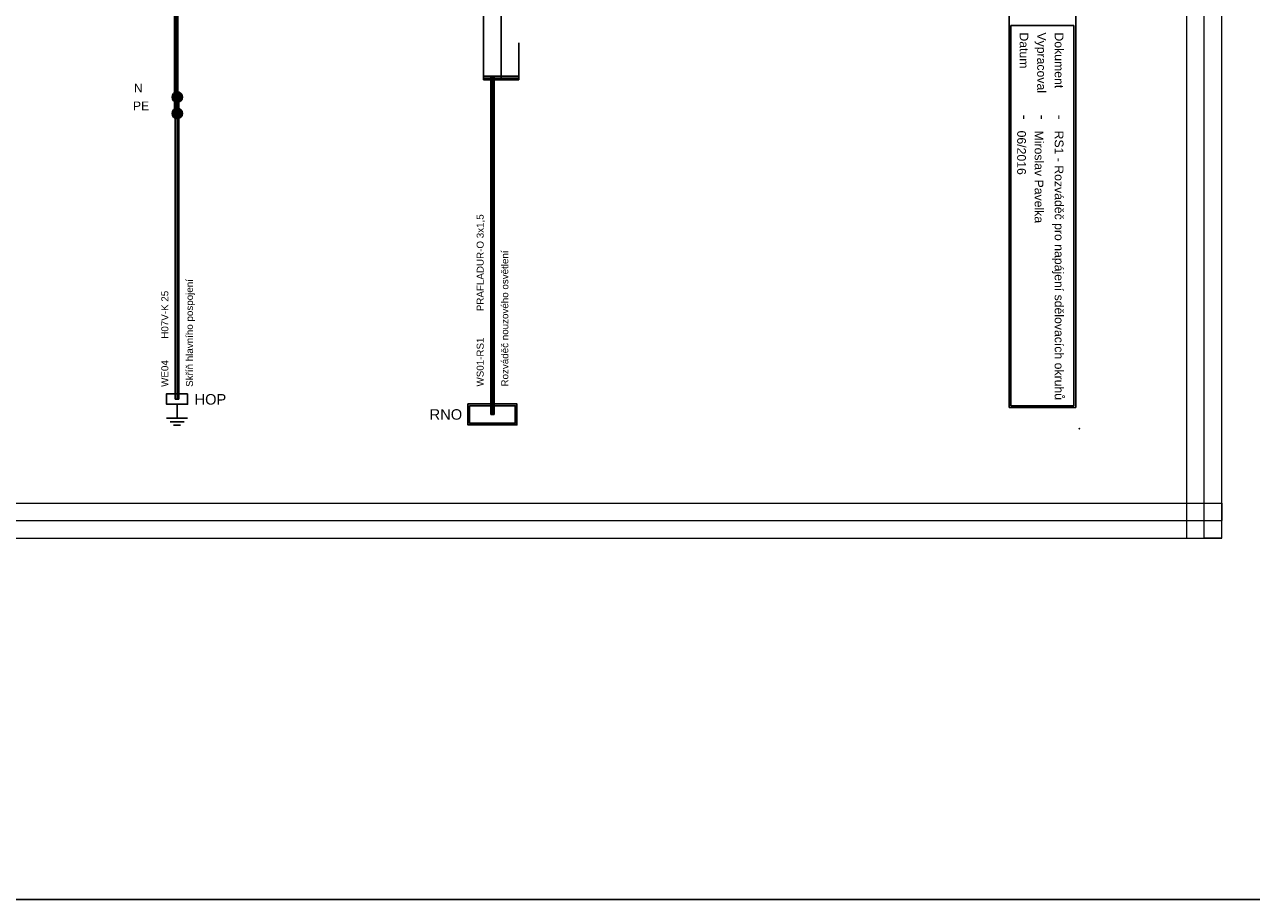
# Model space of a CAD drawing. Extents: x -826 to 1390, y 3256 to 3884.
# Tile 4 of 15: x -542 to -192, y 3256 to 3505. Entities that reach past the tile are written whole.
import ezdxf
from ezdxf.enums import TextEntityAlignment as Align

# ---------------------------------------------------------------- set-up
doc = ezdxf.new("R2010")
doc.units = 0
doc.header["$MEASUREMENT"] = 0
for name, color, linetype in [('1-KRESBA', 7, 'Continuous'), ('__Bílá', 7, 'Continuous'), ('__Rudá 010', 10, 'Continuous'), ('__Svmodrá', 4, 'Continuous'), ('__Vínová 220', 220, 'Continuous'), ('__Zelená', 3, 'Continuous'), ('__Černá 250', 7, 'Continuous')]:
    doc.layers.add(name, color=color, linetype=linetype)
doc.styles.add('Arial', font='arial.ttf')
doc.styles.add('GENERATED_STYLE_1', font='arial.ttf')

# ---------------------------------------------------------------- blocks, each defined once
blk = doc.blocks.new('BLK_Razítko_malé_pro_rozváděče')
at = {"layer": '__Bílá'}
for p, q in [((15, -1), (294, -1)), ((185, -1.5), (185, -19.5)), ((185, -1.5), (293.5, -1.5)), ((293.5, -19.5), (293.5, -1.5)), ((294, -20), (294, -1)), ((15, -20), (294, -20)), ((185, -19.5), (293.5, -19.5))]:
    blk.add_line(p, q, dxfattribs=at)
blk.add_point((300, 0), dxfattribs=at)
at = {"layer": '__Bílá', "style": 'Arial'}
for s, height, p in [('Dokument', 2.5, (187, -7)), ('-', 3, (210.5, -7)), ('Vypracoval', 2.5, (187, -12)), ('-', 3, (210.5, -12)), ('Datum', 2.5, (187, -17)), ('-', 3, (210.5, -17))]:
    blk.add_text(s, height=height, dxfattribs=at).set_placement(p)
at = {"layer": '__Vínová 220', "char_height": 2.5, "attachment_point": 7, "style": 'Arial'}
for s, insert in [('RS1 - Rozváděč pro napájení sdělovacích okruhů', (215, -7.75)), ('Miroslav Pavelka', (215, -12.75)), ('06/2016', (215, -17.75))]:
    blk.add_mtext(s, dxfattribs=dict(at, insert=insert))
at = {"layer": '__Vínová 220', "style": 'Arial'}
blk.add_attdef('ČÍSLO', text='', height=4, dxfattribs=at).set_placement((290, -416), align=Align.RIGHT)
blk = doc.blocks.new('HOP01')
for p, q in [((0, 0), (2, 0)), ((2, 1.5), (2, -1.5)), ((2.5, 1), (2.5, -1)), ((3, 0.5), (3, -0.5))]:
    blk.add_line(p, q)
blk.add_lwpolyline([(-1.5, 1.5), (0, 1.5), (0, -1.5), (-1.5, -1.5)], close=True)
blk = doc.blocks.new('L0001A02')
at = {"linetype": 'Continuous'}
h = blk.add_hatch(color=256, dxfattribs=at)
edge = h.paths.add_edge_path()
edge.add_arc((0, 0), 1.5, 0, 360)
blk.add_circle((0, 0), 1.5)

msp = doc.modelspace()

# ---------------------------------------------------------------- hatches: boundary and pattern name
at = {"layer": '__Černá 250'}
h = msp.add_hatch(color=256, dxfattribs=at)
h.paths.add_polyline_path([(-401.86, 3391.03), (-401.86, 3397.03), (-415.86, 3397.03), (-415.86, 3391.03)])
h.paths.add_polyline_path([(-402.36, 3391.53), (-402.36, 3396.53), (-415.36, 3396.53), (-415.36, 3391.53)], flags=16)

# ---------------------------------------------------------------- linework, layer by layer
at = {"layer": '1-KRESBA'}
for p, q in [((-411.36, 3590), (-411.36, 3500)), ((-499.64, 3479.96), (-499.64, 3559.3)), ((-499.14, 3479.96), (-499.14, 3559.3)), ((-498.64, 3479.96), (-498.64, 3559.3)), ((-406.36, 3550), (-406.36, 3500)), ((-411.36, 3500), (-411.36, 3490)), ((-406.36, 3500), (-406.36, 3490)), ((-401.36, 3500), (-401.36, 3490)), ((-411.36, 3490.5), (-411.36, 3490)), ((-411.36, 3490.5), (-401.36, 3490.5)), ((-411.36, 3489.5), (-411.36, 3490)), ((-411.36, 3490), (-401.36, 3490)), ((-411.36, 3489.5), (-401.36, 3489.5)), ((-409.36, 3394.03), (-409.36, 3490.5)), ((-409.36, 3490.5), (-408.86, 3490.5)), ((-408.86, 3394.03), (-408.86, 3490.5)), ((-408.36, 3490.5), (-408.86, 3490.5)), ((-408.36, 3394.03), (-408.36, 3490.5)), ((-401.36, 3490.5), (-401.36, 3490)), ((-401.36, 3489.5), (-401.36, 3490)), ((-499.37, 3398.43), (-499.37, 3484.66)), ((-499.37, 3484.66), (-498.87, 3484.66)), ((-498.87, 3398.43), (-498.87, 3484.66)), ((-498.37, 3484.66), (-498.87, 3484.66)), ((-498.37, 3398.43), (-498.37, 3484.66)), ((-499.64, 3479.96), (-499.14, 3479.96)), ((-498.64, 3479.96), (-499.14, 3479.96)), ((-499.37, 3398.43), (-498.87, 3398.43)), ((-498.37, 3398.43), (-498.87, 3398.43)), ((-409.36, 3394.03), (-408.86, 3394.03)), ((-408.36, 3394.03), (-408.86, 3394.03))]:
    msp.add_line(p, q, dxfattribs=at)
at = {"layer": '1-KRESBA', "color": 3}
msp.add_lwpolyline([(-826, 3883.98), (1390.23, 3883.98), (1390.23, 3255.69), (-826, 3255.69)], close=True, dxfattribs=at)
at = {"layer": '__Vínová 220', "lineweight": 0}
for p, q in [((-210.67, 3358.74), (-210.67, 3724.82)), ((-205.67, 3358.74), (-205.67, 3724.82)), ((-200.67, 3358.74), (-200.67, 3724.82)), ((-697.07, 3368.74), (-200.67, 3368.74)), ((-200.67, 3368.74), (-200.67, 3363.74)), ((-697.07, 3363.74), (-200.67, 3363.74)), ((-200.67, 3358.74), (-200.67, 3363.74)), ((-697.07, 3358.74), (-200.67, 3358.74)), ((-210.67, 3358.74), (-205.67, 3358.74)), ((-200.67, 3358.74), (-205.67, 3358.74))]:
    msp.add_line(p, q, dxfattribs=at)
at = {"layer": '__Černá 250'}
for points in [[(-415.86, 3397.03), (-401.86, 3397.03), (-401.86, 3391.03), (-415.86, 3391.03)], [(-415.36, 3396.53), (-402.36, 3396.53), (-402.36, 3391.53), (-415.36, 3391.53)]]:
    msp.add_lwpolyline(points, close=True, dxfattribs=at)

# ---------------------------------------------------------------- block references
at = {"layer": '1-KRESBA', "rotation": 270}
msp.add_blockref('BLK_Razítko_malé_pro_rozváděče', (-241.36, 3690), dxfattribs=at)
at = {"layer": '1-KRESBA'}
for p in [(-498.82, 3484.55), (-498.82, 3484.55), (-498.82, 3479.9), (-498.82, 3479.9)]:
    msp.add_blockref('L0001A02', p, dxfattribs=at)
at = {"layer": '__Černá 250', "xscale": 2, "yscale": 2, "zscale": 2, "rotation": 270}
msp.add_blockref('HOP01', (-498.87, 3396.93), dxfattribs=at)

# ---------------------------------------------------------------- texts
at = {"layer": '__Rudá 010', "style": 'Arial'}
for s, p in [('PRAFLADUR-O 3x1,5', (-411.36, 3423.49)), ('H07V-K 25', (-501.37, 3415.64)), ('WS01-RS1', (-411.36, 3402)), ('WE04', (-501.37, 3401.9))]:
    msp.add_text(s, height=2, rotation=90, dxfattribs=at).set_placement(p)
at = {"layer": '__Rudá 010', "style": 'GENERATED_STYLE_1'}
msp.add_text('HOP', height=3, dxfattribs=at).set_placement((-493.9, 3396.84))
msp.add_text('RNO', height=3, dxfattribs=at).set_placement((-417.49, 3392.53), align=Align.RIGHT)
at = {"layer": '__Rudá 010', "char_height": 2, "width": 62.8406, "attachment_point": 1, "rotation": 90, "style": 'Arial'}
for s, insert in [('Rozváděč nouzového osvětlení', (-406.33, 3402)), ('Skříň hlavního pospojení', (-496.34, 3401.9))]:
    msp.add_mtext(s, dxfattribs=dict(at, insert=insert))
at = {"layer": '__Svmodrá', "linetype": 'Continuous', "style": 'Arial'}
msp.add_text('N', height=2.5, dxfattribs=at).set_placement((-511.2, 3485.9))
at = {"layer": '__Zelená', "linetype": 'Continuous', "style": 'Arial'}
msp.add_text('PE', height=2.5, dxfattribs=at).set_placement((-511.47, 3480.8))

doc.saveas('drawing.dxf')
